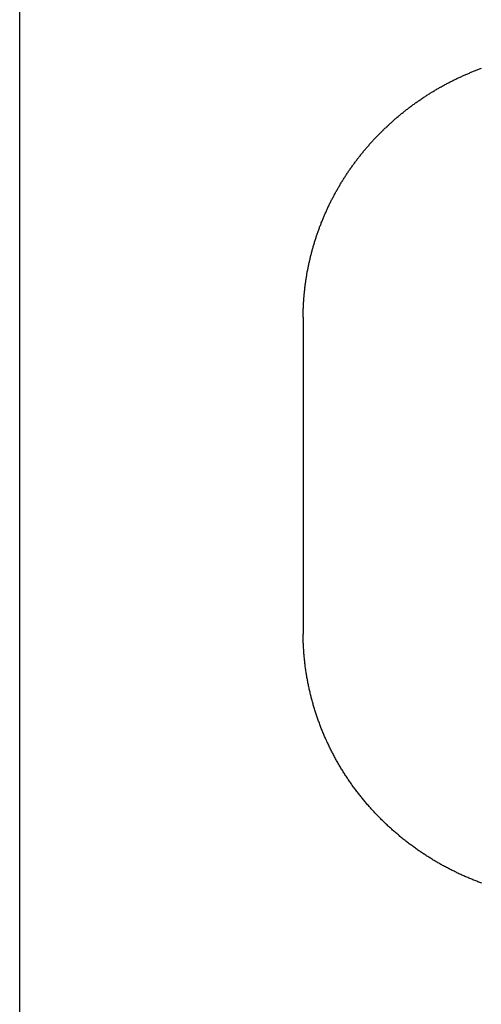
# Model space of a CAD drawing. Extents: x 987 to 2641, y 1244 to 2490.
# Tile 67 of 138: x 2387 to 2396, y 1762 to 1780. Entities that reach past the tile are written whole.
import ezdxf

# ---------------------------------------------------------------- set-up
doc = ezdxf.new("R2010")
doc.units = 0
doc.layers.add('KF_GRAVIS_8_REAR', color=7, linetype='CONTINUOUS')

# ---------------------------------------------------------------- blocks, each defined once
blk = doc.blocks.new('KF_GRAVIS_8_REAR')
at = {"layer": 'KF_GRAVIS_8_REAR'}
for p, q in [((-127.00002, -434), (-127.00002, -9)), ((-127, -434), (-127, -268.49819)), ((-121.71921, -371.10799), (-121.71921, -376.89201))]:
    blk.add_line(p, q, dxfattribs=at)
for points in [[(-121.719, -371.044, 0), (-121.719, -371.027, 0), (-121.719, -371.009, 0), (-121.719, -370.992, 0), (-121.718, -370.975, 0), (-121.718, -370.958, 0), (-121.717, -370.94, 0), (-121.717, -370.923, 0), (-121.716, -370.906, 0), (-121.716, -370.888, 0), (-121.715, -370.871, 0), (-121.714, -370.854, 0), (-121.714, -370.836, 0), (-121.713, -370.819, 0), (-121.712, -370.802, 0), (-121.711, -370.785, 0), (-121.71, -370.767, 0), (-121.709, -370.75, 0), (-121.707, -370.733, 0), (-121.706, -370.715, 0), (-121.705, -370.698, 0), (-121.704, -370.681, 0), (-121.702, -370.664, 0), (-121.701, -370.646, 0), (-121.699, -370.629, 0), (-121.697, -370.612, 0), (-121.696, -370.595, 0), (-121.694, -370.577, 0), (-121.692, -370.56, 0), (-121.69, -370.543, 0), (-121.689, -370.526, 0), (-121.687, -370.509, 0), (-121.685, -370.491, 0), (-121.682, -370.474, 0), (-121.68, -370.457, 0), (-121.678, -370.44, 0), (-121.676, -370.423, 0), (-121.673, -370.405, 0), (-121.671, -370.388, 0), (-121.669, -370.371, 0), (-121.666, -370.354, 0), (-121.663, -370.337, 0), (-121.661, -370.32, 0), (-121.658, -370.303, 0), (-121.655, -370.286, 0), (-121.652, -370.269, 0), (-121.65, -370.251, 0), (-121.647, -370.234, 0), (-121.644, -370.217, 0), (-121.641, -370.2, 0), (-121.637, -370.183, 0), (-121.634, -370.166, 0), (-121.631, -370.149, 0), (-121.628, -370.132, 0), (-121.624, -370.115, 0), (-121.621, -370.098, 0), (-121.617, -370.081, 0), (-121.614, -370.064, 0), (-121.61, -370.047, 0), (-121.606, -370.031, 0), (-121.603, -370.014, 0), (-121.599, -369.997, 0), (-121.595, -369.98, 0), (-121.591, -369.963, 0), (-121.587, -369.946, 0), (-121.583, -369.929, 0), (-121.579, -369.913, 0), (-121.575, -369.896, 0), (-121.571, -369.879, 0), (-121.566, -369.862, 0), (-121.562, -369.845, 0), (-121.558, -369.829, 0), (-121.553, -369.812, 0), (-121.549, -369.795, 0), (-121.544, -369.779, 0), (-121.54, -369.762, 0), (-121.535, -369.745, 0), (-121.53, -369.729, 0), (-121.525, -369.712, 0), (-121.52, -369.695, 0), (-121.515, -369.679, 0), (-121.51, -369.662, 0), (-121.505, -369.646, 0), (-121.5, -369.629, 0), (-121.495, -369.613, 0), (-121.49, -369.596, 0), (-121.485, -369.58, 0), (-121.479, -369.563, 0), (-121.474, -369.547, 0), (-121.468, -369.53, 0), (-121.463, -369.514, 0), (-121.457, -369.498, 0), (-121.452, -369.481, 0), (-121.446, -369.465, 0), (-121.44, -369.449, 0), (-121.434, -369.432, 0), (-121.429, -369.416, 0), (-121.423, -369.4, 0), (-121.417, -369.383, 0), (-121.411, -369.367, 0), (-121.405, -369.351, 0), (-121.398, -369.335, 0), (-121.392, -369.319, 0), (-121.386, -369.303, 0), (-121.38, -369.287, 0), (-121.373, -369.27, 0), (-121.367, -369.254, 0), (-121.36, -369.238, 0), (-121.354, -369.222, 0), (-121.347, -369.206, 0), (-121.34, -369.19, 0), (-121.334, -369.175, 0), (-121.327, -369.159, 0), (-121.32, -369.143, 0), (-121.313, -369.127, 0), (-121.306, -369.111, 0), (-121.299, -369.095, 0), (-121.292, -369.079, 0), (-121.285, -369.064, 0), (-121.278, -369.048, 0), (-121.271, -369.032, 0), (-121.263, -369.017, 0), (-121.256, -369.001, 0), (-121.249, -368.985, 0), (-121.241, -368.97, 0), (-121.234, -368.954, 0), (-121.226, -368.939, 0), (-121.219, -368.923, 0), (-121.211, -368.908, 0), (-121.203, -368.892, 0), (-121.196, -368.877, 0), (-121.188, -368.861, 0), (-121.18, -368.846, 0), (-121.172, -368.831, 0), (-121.164, -368.815, 0), (-121.156, -368.8, 0), (-121.148, -368.785, 0), (-121.14, -368.769, 0), (-121.131, -368.754, 0), (-121.123, -368.739, 0), (-121.115, -368.724, 0), (-121.107, -368.709, 0), (-121.098, -368.694, 0), (-121.09, -368.679, 0), (-121.081, -368.664, 0), (-121.073, -368.649, 0), (-121.064, -368.634, 0), (-121.055, -368.619, 0), (-121.047, -368.604, 0), (-121.038, -368.589, 0), (-121.029, -368.574, 0), (-121.02, -368.559, 0), (-121.011, -368.544, 0), (-121.002, -368.53, 0), (-120.993, -368.515, 0), (-120.984, -368.5, 0), (-120.975, -368.486, 0), (-120.966, -368.471, 0), (-120.957, -368.456, 0), (-120.947, -368.442, 0), (-120.938, -368.427, 0), (-120.929, -368.413, 0), (-120.919, -368.398, 0), (-120.91, -368.384, 0), (-120.9, -368.369, 0), (-120.891, -368.355, 0), (-120.881, -368.341, 0), (-120.871, -368.326, 0), (-120.862, -368.312, 0), (-120.852, -368.298, 0), (-120.842, -368.284, 0), (-120.832, -368.27, 0), (-120.822, -368.256, 0), (-120.812, -368.241, 0), (-120.802, -368.227, 0), (-120.792, -368.213, 0), (-120.782, -368.199, 0), (-120.772, -368.185, 0), (-120.762, -368.172, 0), (-120.752, -368.158, 0), (-120.741, -368.144, 0), (-120.731, -368.13, 0), (-120.721, -368.116, 0), (-120.71, -368.103, 0), (-120.7, -368.089, 0), (-120.689, -368.075, 0), (-120.678, -368.062, 0), (-120.668, -368.048, 0), (-120.657, -368.035, 0), (-120.646, -368.021, 0), (-120.636, -368.008, 0), (-120.625, -367.994, 0), (-120.614, -367.981, 0), (-120.603, -367.967, 0), (-120.592, -367.954, 0), (-120.581, -367.941, 0), (-120.57, -367.928, 0), (-120.559, -367.914, 0), (-120.548, -367.901, 0), (-120.537, -367.888, 0), (-120.525, -367.875, 0), (-120.514, -367.862, 0), (-120.503, -367.849, 0), (-120.491, -367.836, 0), (-120.48, -367.823, 0), (-120.469, -367.81, 0), (-120.457, -367.797, 0), (-120.446, -367.785, 0), (-120.434, -367.772, 0), (-120.422, -367.759, 0), (-120.411, -367.746, 0), (-120.399, -367.734, 0), (-120.387, -367.721, 0), (-120.376, -367.709, 0), (-120.364, -367.696, 0), (-120.352, -367.684, 0), (-120.34, -367.671, 0), (-120.328, -367.659, 0), (-120.316, -367.646, 0), (-120.304, -367.634, 0), (-120.292, -367.622, 0), (-120.28, -367.61, 0), (-120.268, -367.597, 0), (-120.255, -367.585, 0), (-120.243, -367.573, 0), (-120.231, -367.561, 0), (-120.218, -367.549, 0), (-120.206, -367.537, 0), (-120.194, -367.525, 0), (-120.181, -367.513, 0), (-120.169, -367.501, 0), (-120.156, -367.49, 0), (-120.144, -367.478, 0), (-120.131, -367.466, 0), (-120.118, -367.454, 0), (-120.106, -367.443, 0), (-120.093, -367.431, 0), (-120.08, -367.42, 0), (-120.067, -367.408, 0), (-120.055, -367.397, 0), (-120.042, -367.385, 0), (-120.029, -367.374, 0), (-120.016, -367.362, 0), (-120.003, -367.351, 0), (-119.99, -367.34, 0), (-119.977, -367.329, 0), (-119.964, -367.317, 0), (-119.951, -367.306, 0), (-119.937, -367.295, 0), (-119.924, -367.284, 0), (-119.911, -367.273, 0), (-119.898, -367.262, 0), (-119.884, -367.251, 0), (-119.871, -367.241, 0), (-119.858, -367.23, 0), (-119.844, -367.219, 0), (-119.831, -367.208, 0), (-119.817, -367.198, 0), (-119.804, -367.187, 0), (-119.79, -367.176, 0), (-119.776, -367.166, 0), (-119.763, -367.155, 0), (-119.749, -367.145, 0), (-119.735, -367.135, 0), (-119.722, -367.124, 0), (-119.708, -367.114, 0), (-119.694, -367.104, 0), (-119.68, -367.094, 0), (-119.666, -367.083, 0), (-119.652, -367.073, 0), (-119.639, -367.063, 0), (-119.625, -367.053, 0), (-119.611, -367.043, 0), (-119.596, -367.033, 0), (-119.582, -367.024, 0), (-119.568, -367.014, 0), (-119.554, -367.004, 0), (-119.54, -366.994, 0), (-119.526, -366.985, 0), (-119.512, -366.975, 0), (-119.497, -366.965, 0), (-119.483, -366.956, 0), (-119.469, -366.946, 0), (-119.454, -366.937, 0), (-119.44, -366.927, 0), (-119.425, -366.918, 0), (-119.411, -366.909, 0), (-119.397, -366.9, 0), (-119.382, -366.89, 0), (-119.367, -366.881, 0), (-119.353, -366.872, 0), (-119.338, -366.863, 0), (-119.324, -366.854, 0), (-119.309, -366.845, 0), (-119.294, -366.836, 0), (-119.28, -366.827, 0), (-119.265, -366.819, 0), (-119.25, -366.81, 0), (-119.235, -366.801, 0), (-119.22, -366.792, 0), (-119.205, -366.784, 0), (-119.191, -366.775, 0), (-119.176, -366.767, 0), (-119.161, -366.758, 0), (-119.146, -366.75, 0), (-119.131, -366.741, 0), (-119.116, -366.733, 0), (-119.101, -366.725, 0), (-119.086, -366.717, 0), (-119.07, -366.708, 0), (-119.055, -366.7, 0), (-119.04, -366.692, 0), (-119.025, -366.684, 0), (-119.01, -366.676, 0), (-118.995, -366.668, 0), (-118.979, -366.661, 0), (-118.964, -366.653, 0), (-118.949, -366.645, 0), (-118.933, -366.637, 0), (-118.918, -366.63, 0), (-118.903, -366.622, 0), (-118.887, -366.614, 0), (-118.872, -366.607, 0), (-118.856, -366.599, 0), (-118.841, -366.592, 0), (-118.825, -366.585, 0), (-118.81, -366.577, 0), (-118.794, -366.57, 0), (-118.779, -366.563, 0), (-118.763, -366.556, 0), (-118.747, -366.549, 0), (-118.732, -366.542, 0), (-118.716, -366.534, 0), (-118.7, -366.528, 0), (-118.685, -366.521, 0), (-118.669, -366.514, 0), (-118.653, -366.507, 0), (-118.637, -366.5, 0), (-118.621, -366.494, 0), (-118.606, -366.487, 0), (-118.59, -366.48, 0), (-118.574, -366.474, 0), (-118.558, -366.467, 0), (-118.542, -366.461, 0), (-118.526, -366.454, 0), (-118.51, -366.448, 0), (-118.494, -366.442, 0), (-118.478, -366.436, 0), (-118.462, -366.429, 0), (-118.446, -366.423, 0), (-118.43, -366.417, 0), (-118.414, -366.411, 0), (-118.398, -366.405, 0)], [(-121.719, -371.044, 0), (-121.719, -371.045, 0), (-121.719, -371.045, 0), (-121.719, -371.046, 0), (-121.719, -371.046, 0), (-121.719, -371.047, 0), (-121.719, -371.047, 0), (-121.719, -371.048, 0), (-121.719, -371.048, 0), (-121.719, -371.049, 0), (-121.719, -371.049, 0), (-121.719, -371.05, 0), (-121.719, -371.05, 0), (-121.719, -371.051, 0), (-121.719, -371.051, 0), (-121.719, -371.052, 0), (-121.719, -371.052, 0), (-121.719, -371.053, 0), (-121.719, -371.053, 0), (-121.719, -371.054, 0), (-121.719, -371.054, 0), (-121.719, -371.055, 0), (-121.719, -371.055, 0), (-121.719, -371.056, 0), (-121.719, -371.056, 0), (-121.719, -371.057, 0), (-121.719, -371.057, 0), (-121.719, -371.058, 0), (-121.719, -371.058, 0), (-121.719, -371.059, 0), (-121.719, -371.059, 0), (-121.719, -371.06, 0), (-121.719, -371.06, 0), (-121.719, -371.061, 0), (-121.719, -371.061, 0), (-121.719, -371.062, 0), (-121.719, -371.062, 0), (-121.719, -371.063, 0), (-121.719, -371.063, 0), (-121.719, -371.064, 0), (-121.719, -371.064, 0), (-121.719, -371.065, 0), (-121.719, -371.065, 0), (-121.719, -371.066, 0), (-121.719, -371.066, 0), (-121.719, -371.067, 0), (-121.719, -371.067, 0), (-121.719, -371.068, 0), (-121.719, -371.068, 0), (-121.719, -371.069, 0), (-121.719, -371.069, 0), (-121.719, -371.07, 0), (-121.719, -371.07, 0), (-121.719, -371.071, 0), (-121.719, -371.071, 0), (-121.719, -371.072, 0), (-121.719, -371.072, 0), (-121.719, -371.073, 0), (-121.719, -371.073, 0), (-121.719, -371.074, 0), (-121.719, -371.074, 0), (-121.719, -371.075, 0), (-121.719, -371.075, 0), (-121.719, -371.076, 0), (-121.719, -371.076, 0), (-121.719, -371.077, 0), (-121.719, -371.077, 0), (-121.719, -371.078, 0), (-121.719, -371.078, 0), (-121.719, -371.079, 0), (-121.719, -371.079, 0), (-121.719, -371.08, 0), (-121.719, -371.08, 0), (-121.719, -371.081, 0), (-121.719, -371.081, 0), (-121.719, -371.082, 0), (-121.719, -371.082, 0), (-121.719, -371.083, 0), (-121.719, -371.083, 0), (-121.719, -371.084, 0), (-121.719, -371.084, 0), (-121.719, -371.085, 0), (-121.719, -371.085, 0), (-121.719, -371.086, 0), (-121.719, -371.086, 0), (-121.719, -371.087, 0), (-121.719, -371.087, 0), (-121.719, -371.088, 0), (-121.719, -371.088, 0), (-121.719, -371.089, 0), (-121.719, -371.089, 0), (-121.719, -371.09, 0), (-121.719, -371.09, 0), (-121.719, -371.091, 0), (-121.719, -371.091, 0), (-121.719, -371.092, 0), (-121.719, -371.092, 0), (-121.719, -371.093, 0), (-121.719, -371.093, 0), (-121.719, -371.094, 0), (-121.719, -371.094, 0), (-121.719, -371.095, 0), (-121.719, -371.095, 0), (-121.719, -371.096, 0), (-121.719, -371.096, 0), (-121.719, -371.097, 0), (-121.719, -371.097, 0), (-121.719, -371.098, 0), (-121.719, -371.098, 0), (-121.719, -371.099, 0), (-121.719, -371.099, 0), (-121.719, -371.1, 0), (-121.719, -371.1, 0), (-121.719, -371.101, 0), (-121.719, -371.101, 0), (-121.719, -371.102, 0), (-121.719, -371.102, 0), (-121.719, -371.103, 0), (-121.719, -371.103, 0), (-121.719, -371.104, 0), (-121.719, -371.104, 0), (-121.719, -371.105, 0), (-121.719, -371.105, 0), (-121.719, -371.105, 0), (-121.719, -371.106, 0), (-121.719, -371.106, 0), (-121.719, -371.107, 0), (-121.719, -371.107, 0), (-121.719, -371.108, 0)], [(-121.719, -376.892, 0), (-121.719, -376.893, 0), (-121.719, -376.893, 0), (-121.719, -376.894, 0), (-121.719, -376.894, 0), (-121.719, -376.895, 0), (-121.719, -376.895, 0), (-121.719, -376.895, 0), (-121.719, -376.896, 0), (-121.719, -376.896, 0), (-121.719, -376.897, 0), (-121.719, -376.897, 0), (-121.719, -376.898, 0), (-121.719, -376.898, 0), (-121.719, -376.899, 0), (-121.719, -376.899, 0), (-121.719, -376.9, 0), (-121.719, -376.9, 0), (-121.719, -376.901, 0), (-121.719, -376.901, 0), (-121.719, -376.902, 0), (-121.719, -376.902, 0), (-121.719, -376.903, 0), (-121.719, -376.903, 0), (-121.719, -376.904, 0), (-121.719, -376.904, 0), (-121.719, -376.905, 0), (-121.719, -376.905, 0), (-121.719, -376.906, 0), (-121.719, -376.906, 0), (-121.719, -376.907, 0), (-121.719, -376.907, 0), (-121.719, -376.908, 0), (-121.719, -376.908, 0), (-121.719, -376.909, 0), (-121.719, -376.909, 0), (-121.719, -376.91, 0), (-121.719, -376.91, 0), (-121.719, -376.911, 0), (-121.719, -376.911, 0), (-121.719, -376.912, 0), (-121.719, -376.912, 0), (-121.719, -376.913, 0), (-121.719, -376.913, 0), (-121.719, -376.914, 0), (-121.719, -376.914, 0), (-121.719, -376.915, 0), (-121.719, -376.915, 0), (-121.719, -376.916, 0), (-121.719, -376.916, 0), (-121.719, -376.917, 0), (-121.719, -376.917, 0), (-121.719, -376.918, 0), (-121.719, -376.918, 0), (-121.719, -376.919, 0), (-121.719, -376.919, 0), (-121.719, -376.92, 0), (-121.719, -376.92, 0), (-121.719, -376.921, 0), (-121.719, -376.921, 0), (-121.719, -376.922, 0), (-121.719, -376.922, 0), (-121.719, -376.923, 0), (-121.719, -376.923, 0), (-121.719, -376.924, 0), (-121.719, -376.924, 0), (-121.719, -376.925, 0), (-121.719, -376.925, 0), (-121.719, -376.926, 0), (-121.719, -376.926, 0), (-121.719, -376.927, 0), (-121.719, -376.927, 0), (-121.719, -376.928, 0), (-121.719, -376.928, 0), (-121.719, -376.929, 0), (-121.719, -376.929, 0), (-121.719, -376.93, 0), (-121.719, -376.93, 0), (-121.719, -376.931, 0), (-121.719, -376.931, 0), (-121.719, -376.932, 0), (-121.719, -376.932, 0), (-121.719, -376.933, 0), (-121.719, -376.933, 0), (-121.719, -376.934, 0), (-121.719, -376.934, 0), (-121.719, -376.935, 0), (-121.719, -376.935, 0), (-121.719, -376.936, 0), (-121.719, -376.936, 0), (-121.719, -376.937, 0), (-121.719, -376.937, 0), (-121.719, -376.938, 0), (-121.719, -376.938, 0), (-121.719, -376.939, 0), (-121.719, -376.939, 0), (-121.719, -376.94, 0), (-121.719, -376.94, 0), (-121.719, -376.941, 0), (-121.719, -376.941, 0), (-121.719, -376.942, 0), (-121.719, -376.942, 0), (-121.719, -376.943, 0), (-121.719, -376.943, 0), (-121.719, -376.944, 0), (-121.719, -376.944, 0), (-121.719, -376.945, 0), (-121.719, -376.945, 0), (-121.719, -376.946, 0), (-121.719, -376.946, 0), (-121.719, -376.947, 0), (-121.719, -376.947, 0), (-121.719, -376.948, 0), (-121.719, -376.948, 0), (-121.719, -376.949, 0), (-121.719, -376.949, 0), (-121.719, -376.95, 0), (-121.719, -376.95, 0), (-121.719, -376.951, 0), (-121.719, -376.951, 0), (-121.719, -376.952, 0), (-121.719, -376.952, 0), (-121.719, -376.953, 0), (-121.719, -376.953, 0), (-121.719, -376.954, 0), (-121.719, -376.954, 0), (-121.719, -376.955, 0), (-121.719, -376.955, 0), (-121.719, -376.956, 0)], [(-118.39, -381.597, 0), (-118.409, -381.591, 0), (-118.428, -381.584, 0), (-118.447, -381.576, 0), (-118.465, -381.569, 0), (-118.484, -381.562, 0), (-118.503, -381.555, 0), (-118.521, -381.547, 0), (-118.54, -381.54, 0), (-118.559, -381.532, 0), (-118.577, -381.525, 0), (-118.596, -381.517, 0), (-118.614, -381.51, 0), (-118.633, -381.502, 0), (-118.651, -381.494, 0), (-118.669, -381.486, 0), (-118.688, -381.478, 0), (-118.706, -381.47, 0), (-118.724, -381.462, 0), (-118.743, -381.453, 0), (-118.761, -381.445, 0), (-118.779, -381.437, 0), (-118.797, -381.428, 0), (-118.816, -381.42, 0), (-118.834, -381.411, 0), (-118.852, -381.403, 0), (-118.87, -381.394, 0), (-118.888, -381.385, 0), (-118.906, -381.376, 0), (-118.924, -381.368, 0), (-118.942, -381.359, 0), (-118.96, -381.35, 0), (-118.977, -381.34, 0), (-118.995, -381.331, 0), (-119.013, -381.322, 0), (-119.031, -381.313, 0), (-119.049, -381.303, 0), (-119.066, -381.294, 0), (-119.084, -381.284, 0), (-119.101, -381.275, 0), (-119.119, -381.265, 0), (-119.137, -381.255, 0), (-119.154, -381.246, 0), (-119.172, -381.236, 0), (-119.189, -381.226, 0), (-119.206, -381.216, 0), (-119.224, -381.206, 0), (-119.241, -381.196, 0), (-119.258, -381.185, 0), (-119.275, -381.175, 0), (-119.293, -381.165, 0), (-119.31, -381.154, 0), (-119.327, -381.144, 0), (-119.344, -381.133, 0), (-119.361, -381.123, 0), (-119.378, -381.112, 0), (-119.395, -381.101, 0), (-119.412, -381.091, 0), (-119.429, -381.08, 0), (-119.446, -381.069, 0), (-119.462, -381.058, 0), (-119.479, -381.047, 0), (-119.496, -381.036, 0), (-119.512, -381.025, 0), (-119.529, -381.013, 0), (-119.546, -381.002, 0), (-119.562, -380.991, 0), (-119.579, -380.979, 0), (-119.595, -380.968, 0), (-119.611, -380.956, 0), (-119.628, -380.944, 0), (-119.644, -380.933, 0), (-119.66, -380.921, 0), (-119.677, -380.909, 0), (-119.693, -380.897, 0), (-119.709, -380.885, 0), (-119.725, -380.873, 0), (-119.741, -380.861, 0), (-119.757, -380.849, 0), (-119.773, -380.837, 0), (-119.789, -380.825, 0), (-119.805, -380.812, 0), (-119.82, -380.8, 0), (-119.836, -380.787, 0), (-119.852, -380.775, 0), (-119.867, -380.762, 0), (-119.883, -380.75, 0), (-119.899, -380.737, 0), (-119.914, -380.724, 0), (-119.93, -380.711, 0), (-119.945, -380.698, 0), (-119.96, -380.685, 0), (-119.976, -380.672, 0), (-119.991, -380.659, 0), (-120.006, -380.646, 0), (-120.021, -380.633, 0), (-120.036, -380.62, 0), (-120.051, -380.606, 0), (-120.066, -380.593, 0), (-120.081, -380.58, 0), (-120.096, -380.566, 0), (-120.111, -380.553, 0), (-120.126, -380.539, 0), (-120.14, -380.525, 0), (-120.155, -380.512, 0), (-120.17, -380.498, 0), (-120.184, -380.484, 0), (-120.199, -380.47, 0), (-120.213, -380.456, 0), (-120.228, -380.442, 0), (-120.242, -380.428, 0), (-120.256, -380.414, 0), (-120.271, -380.4, 0), (-120.285, -380.385, 0), (-120.299, -380.371, 0), (-120.313, -380.357, 0), (-120.327, -380.342, 0), (-120.341, -380.328, 0), (-120.355, -380.313, 0), (-120.369, -380.299, 0), (-120.382, -380.284, 0), (-120.396, -380.269, 0), (-120.41, -380.255, 0), (-120.423, -380.24, 0), (-120.437, -380.225, 0), (-120.451, -380.21, 0), (-120.464, -380.195, 0), (-120.477, -380.18, 0), (-120.491, -380.165, 0), (-120.504, -380.15, 0), (-120.517, -380.135, 0), (-120.53, -380.119, 0), (-120.543, -380.104, 0), (-120.556, -380.089, 0), (-120.569, -380.073, 0), (-120.582, -380.058, 0), (-120.595, -380.042, 0), (-120.608, -380.027, 0), (-120.62, -380.011, 0), (-120.633, -379.996, 0), (-120.646, -379.98, 0), (-120.658, -379.964, 0), (-120.671, -379.948, 0), (-120.683, -379.933, 0), (-120.695, -379.917, 0), (-120.708, -379.901, 0), (-120.72, -379.885, 0), (-120.732, -379.869, 0), (-120.744, -379.852, 0), (-120.756, -379.836, 0), (-120.768, -379.82, 0), (-120.78, -379.804, 0), (-120.792, -379.788, 0), (-120.803, -379.771, 0), (-120.815, -379.755, 0), (-120.827, -379.738, 0), (-120.838, -379.722, 0), (-120.85, -379.705, 0), (-120.861, -379.689, 0), (-120.873, -379.672, 0), (-120.884, -379.655, 0), (-120.895, -379.639, 0), (-120.906, -379.622, 0), (-120.917, -379.605, 0), (-120.928, -379.588, 0), (-120.939, -379.571, 0), (-120.95, -379.554, 0), (-120.961, -379.537, 0), (-120.972, -379.52, 0), (-120.982, -379.503, 0), (-120.993, -379.486, 0), (-121.003, -379.469, 0), (-121.014, -379.452, 0), (-121.024, -379.434, 0), (-121.035, -379.417, 0), (-121.045, -379.4, 0), (-121.055, -379.382, 0), (-121.065, -379.365, 0), (-121.075, -379.347, 0), (-121.085, -379.33, 0), (-121.095, -379.312, 0), (-121.105, -379.295, 0), (-121.115, -379.277, 0), (-121.124, -379.259, 0), (-121.134, -379.241, 0), (-121.143, -379.224, 0), (-121.153, -379.206, 0), (-121.162, -379.188, 0), (-121.172, -379.17, 0), (-121.181, -379.152, 0), (-121.19, -379.134, 0), (-121.199, -379.116, 0), (-121.208, -379.098, 0), (-121.217, -379.08, 0), (-121.226, -379.062, 0), (-121.235, -379.044, 0), (-121.243, -379.026, 0), (-121.252, -379.008, 0), (-121.261, -378.989, 0), (-121.269, -378.971, 0), (-121.278, -378.953, 0), (-121.286, -378.934, 0), (-121.294, -378.916, 0), (-121.302, -378.898, 0), (-121.311, -378.879, 0), (-121.319, -378.861, 0), (-121.327, -378.842, 0), (-121.335, -378.823, 0), (-121.342, -378.805, 0), (-121.35, -378.786, 0), (-121.358, -378.768, 0), (-121.365, -378.749, 0), (-121.373, -378.73, 0), (-121.38, -378.711, 0), (-121.388, -378.693, 0), (-121.395, -378.674, 0), (-121.402, -378.655, 0), (-121.409, -378.636, 0), (-121.416, -378.617, 0), (-121.423, -378.598, 0), (-121.43, -378.579, 0), (-121.437, -378.56, 0), (-121.444, -378.541, 0), (-121.451, -378.522, 0), (-121.457, -378.503, 0), (-121.464, -378.484, 0), (-121.47, -378.465, 0), (-121.476, -378.446, 0), (-121.483, -378.426, 0), (-121.489, -378.407, 0), (-121.495, -378.388, 0), (-121.501, -378.369, 0), (-121.507, -378.349, 0), (-121.513, -378.33, 0), (-121.519, -378.311, 0), (-121.524, -378.291, 0), (-121.53, -378.272, 0), (-121.535, -378.253, 0), (-121.541, -378.233, 0), (-121.546, -378.214, 0), (-121.552, -378.194, 0), (-121.557, -378.175, 0), (-121.562, -378.155, 0), (-121.567, -378.135, 0), (-121.572, -378.116, 0), (-121.577, -378.096, 0), (-121.582, -378.077, 0), (-121.586, -378.057, 0), (-121.591, -378.037, 0), (-121.596, -378.018, 0), (-121.6, -377.998, 0), (-121.605, -377.978, 0), (-121.609, -377.959, 0), (-121.613, -377.939, 0), (-121.617, -377.919, 0), (-121.621, -377.899, 0), (-121.625, -377.879, 0), (-121.629, -377.86, 0), (-121.633, -377.84, 0), (-121.637, -377.82, 0), (-121.64, -377.8, 0), (-121.644, -377.78, 0), (-121.648, -377.76, 0), (-121.651, -377.74, 0), (-121.654, -377.72, 0), (-121.658, -377.7, 0), (-121.661, -377.68, 0), (-121.664, -377.661, 0), (-121.667, -377.641, 0), (-121.67, -377.621, 0), (-121.673, -377.601, 0), (-121.675, -377.58, 0), (-121.678, -377.56, 0), (-121.681, -377.54, 0), (-121.683, -377.52, 0), (-121.686, -377.5, 0), (-121.688, -377.48, 0), (-121.69, -377.46, 0), (-121.692, -377.44, 0), (-121.694, -377.42, 0), (-121.696, -377.4, 0), (-121.698, -377.38, 0), (-121.7, -377.36, 0), (-121.702, -377.339, 0), (-121.704, -377.319, 0), (-121.705, -377.299, 0), (-121.707, -377.279, 0), (-121.708, -377.259, 0), (-121.709, -377.239, 0), (-121.711, -377.218, 0), (-121.712, -377.198, 0), (-121.713, -377.178, 0), (-121.714, -377.158, 0), (-121.715, -377.138, 0), (-121.716, -377.118, 0), (-121.716, -377.097, 0), (-121.717, -377.077, 0), (-121.717, -377.057, 0), (-121.718, -377.037, 0), (-121.718, -377.017, 0), (-121.719, -376.996, 0), (-121.719, -376.976, 0), (-121.719, -376.956, 0)]]:
    blk.add_polyline3d(points, dxfattribs=at)

msp = doc.modelspace()

# ---------------------------------------------------------------- block references
at = {"layer": 'KF_GRAVIS_8_REAR'}
msp.add_blockref('KF_GRAVIS_8_REAR', (2514.017, 2145.913), dxfattribs=at)

doc.saveas('drawing.dxf')
